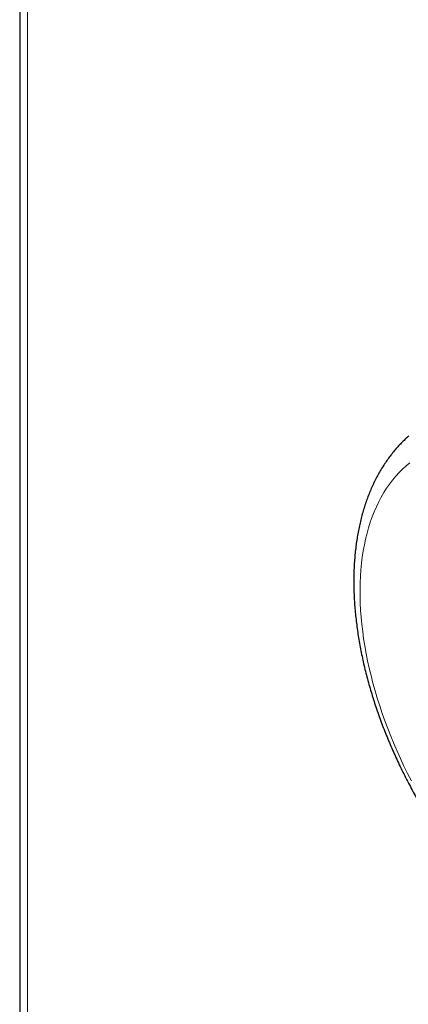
# Model space of a CAD drawing. Header units: millimetres. Extents: x 8 to 1010, y 12 to 2700.
# Tile 2 of 68: x 743 to 770, y 186 to 257. Entities that reach past the tile are written whole.
import ezdxf

# ---------------------------------------------------------------- set-up
doc = ezdxf.new("R2010")
doc.units = ezdxf.units.MM

msp = doc.modelspace()

# ---------------------------------------------------------------- linework, layer by layer
at = {"color": 7, "linetype": 'Continuous', "lineweight": 30}
msp.add_line((742.593, 951.958), (742.593, 180.081), dxfattribs=at)
at = {"color": 8, "linetype": 'Continuous', "lineweight": 0}
msp.add_line((743.166, 179.633), (743.166, 951.739), dxfattribs=at)
at = {"color": 8, "linetype": 'Continuous', "lineweight": 0, "flags": 128}
msp.add_lwpolyline([(770.566, 225.103), (770.3, 224.882), (770.043, 224.647), (769.795, 224.398), (769.557, 224.137), (769.328, 223.862), (769.11, 223.575), (768.901, 223.274), (768.702, 222.962), (768.514, 222.637), (768.336, 222.301), (768.169, 221.953), (768.012, 221.593), (767.867, 221.223), (767.732, 220.841), (767.608, 220.449), (767.496, 220.047), (767.394, 219.635), (767.304, 219.214), (767.226, 218.783), (767.159, 218.343), (767.103, 217.895), (767.059, 217.438), (767.026, 216.973), (767.005, 216.501), (766.996, 216.022), (766.998, 215.536), (767.012, 215.043), (767.038, 214.545), (767.075, 214.04), (767.123, 213.531), (767.184, 213.016), (767.255, 212.497), (767.338, 211.974), (767.433, 211.447), (767.538, 210.917), (767.655, 210.383), (767.783, 209.848), (767.922, 209.31), (768.072, 208.771), (768.233, 208.23), (768.405, 207.688), (768.587, 207.146), (768.779, 206.605), (768.982, 206.063), (769.194, 205.522), (769.417, 204.983), (769.649, 204.445), (769.891, 203.909), (770.143, 203.375), (770.404, 202.845), (770.673, 202.318)], dxfattribs=at)
at = {"color": 7, "linetype": 'Continuous', "lineweight": 30}
msp.add_open_spline([(770.486, 227.015), (770.396, 226.935), (770.214, 226.771), (769.951, 226.511), (769.694, 226.237), (769.445, 225.951), (769.205, 225.653), (768.975, 225.344), (768.754, 225.023), (768.543, 224.691), (768.341, 224.347), (768.149, 223.993), (767.968, 223.628), (767.797, 223.252), (767.636, 222.866), (767.486, 222.47), (767.346, 222.064), (767.218, 221.648), (767.1, 221.224), (766.994, 220.791), (766.898, 220.349), (766.815, 219.899), (766.742, 219.442), (766.681, 218.977), (766.631, 218.505), (766.592, 218.027), (766.565, 217.542), (766.549, 217.052), (766.545, 216.556), (766.552, 216.054), (766.569, 215.548), (766.599, 215.038), (766.639, 214.523), (766.69, 214.004), (766.752, 213.482), (766.825, 212.957), (766.909, 212.429), (767.003, 211.899), (767.108, 211.366), (767.223, 210.832), (767.349, 210.295), (767.485, 209.758), (767.631, 209.22), (767.787, 208.681), (767.954, 208.142), (768.129, 207.603), (768.315, 207.064), (768.51, 206.526), (768.715, 205.989), (768.928, 205.453), (769.151, 204.919), (769.383, 204.387), (769.623, 203.858), (769.873, 203.33), (770.13, 202.806), (770.396, 202.285), (770.671, 201.767), (770.953, 201.254), (771.243, 200.744), (771.541, 200.239), (771.846, 199.739), (772.159, 199.244), (772.478, 198.754), (772.805, 198.27), (773.138, 197.791), (773.478, 197.319), (773.824, 196.854), (774.176, 196.396), (774.534, 195.944), (774.898, 195.5), (775.267, 195.064), (775.642, 194.636), (776.022, 194.215), (776.407, 193.804), (776.796, 193.401), (777.19, 193.007), (777.588, 192.623), (777.99, 192.248), (778.396, 191.882), (778.806, 191.527), (779.219, 191.182), (779.635, 190.848), (780.054, 190.524), (780.475, 190.212), (780.899, 189.91), (781.326, 189.62), (781.754, 189.342), (782.184, 189.075), (782.616, 188.821), (783.049, 188.579), (783.482, 188.35), (783.917, 188.133), (784.352, 187.929), (784.787, 187.739), (785.222, 187.562), (785.656, 187.398), (786.09, 187.248), (786.522, 187.112), (786.953, 186.99), (787.382, 186.883), (787.809, 186.789), (788.233, 186.71), (788.655, 186.645), (789.073, 186.595), (789.487, 186.559), (789.897, 186.538), (790.304, 186.532), (790.705, 186.539), (791.101, 186.561), (791.492, 186.598), (791.877, 186.648), (792.257, 186.712), (792.63, 186.791), (792.997, 186.883), (793.358, 186.988), (793.711, 187.108), (793.982, 187.209), (794.133, 187.275), (794.17, 187.291)], degree=3, knots=[0, 0, 0, 0, 0.007944, 0.01613, 0.024343, 0.032585, 0.040859, 0.049169, 0.057515, 0.0659, 0.074323, 0.082786, 0.091288, 0.099827, 0.108402, 0.117012, 0.125653, 0.134323, 0.143019, 0.151738, 0.160478, 0.169235, 0.178006, 0.18679, 0.195583, 0.204383, 0.213189, 0.221997, 0.230808, 0.239619, 0.248428, 0.257236, 0.266041, 0.274842, 0.28364, 0.292434, 0.301223, 0.310007, 0.318787, 0.327562, 0.336332, 0.345098, 0.35386, 0.362617, 0.37137, 0.380119, 0.388864, 0.397606, 0.406344, 0.41508, 0.423813, 0.432544, 0.441273, 0.45, 0.458725, 0.467449, 0.476172, 0.484895, 0.493617, 0.50234, 0.511062, 0.519785, 0.528509, 0.537234, 0.545961, 0.554689, 0.563419, 0.572151, 0.580886, 0.589624, 0.598365, 0.60711, 0.615858, 0.62461, 0.633367, 0.642128, 0.650894, 0.659664, 0.66844, 0.67722, 0.686006, 0.694798, 0.703594, 0.712396, 0.721203, 0.730015, 0.738831, 0.747651, 0.756474, 0.7653, 0.774127, 0.782955, 0.791781, 0.800604, 0.809422, 0.818234, 0.827035, 0.835825, 0.844599, 0.853356, 0.862092, 0.870805, 0.87949, 0.888145, 0.896767, 0.905355, 0.913904, 0.922415, 0.930886, 0.939316, 0.947706, 0.956057, 0.964369, 0.972646, 0.980889, 0.989102, 0.99729, 1, 1, 1, 1], dxfattribs=at)

doc.saveas('drawing.dxf')
